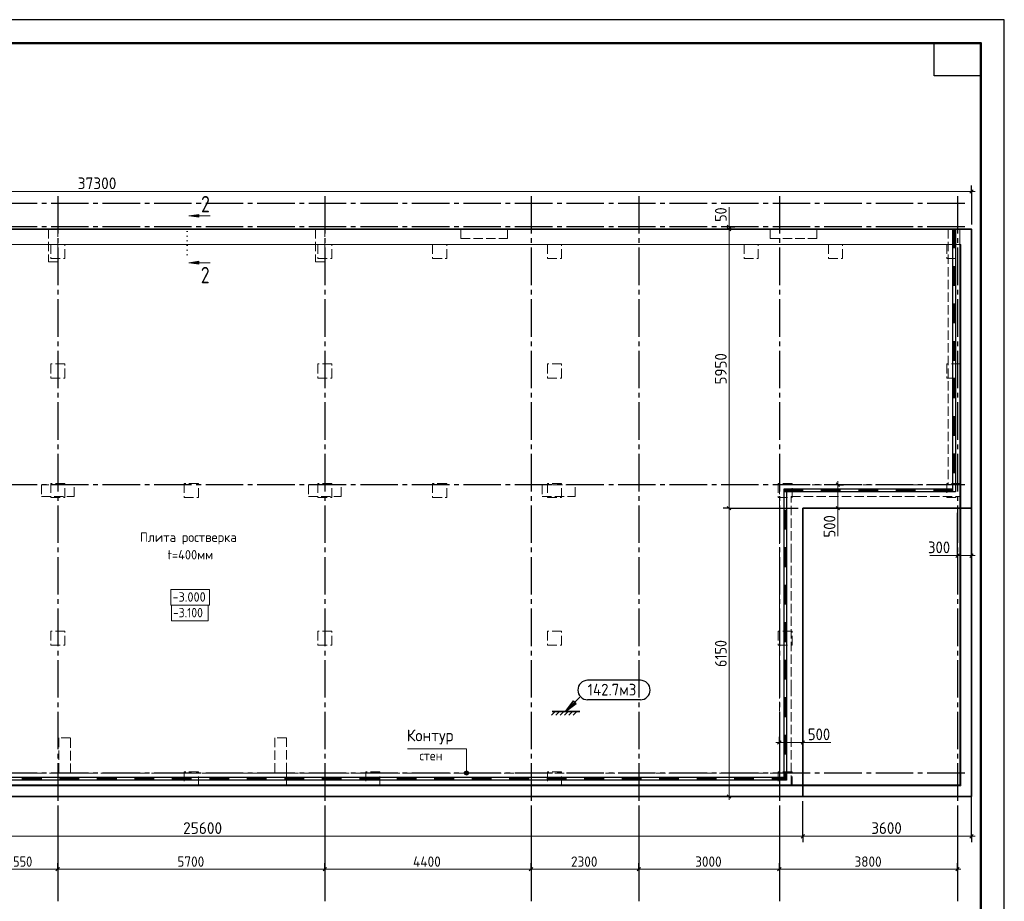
# Model space of a CAD drawing. Header units: millimetres. Extents: x 0 to 42000, y 0 to 29700.
# Tile 4 of 4: x 20987 to 42000, y 10896 to 29700. Entities that reach past the tile are written whole.
import ezdxf

# ---------------------------------------------------------------- set-up
doc = ezdxf.new("R2010")
doc.units = ezdxf.units.MM
for name, pattern in [('______2', [270, 200, -70]), ('______5', [1100, 800, -100, 100, -100]), ('______9', [100, 0, -100])]:
    doc.linetypes.add(name, pattern=pattern)
for name, color, linetype, lineweight in [('Standard', 7, 'Continuous', 25), ('ЖБ Пилон', 7, 'Continuous', 35), ('ЖБ Плита Фундамента верхний уровень', 7, 'Continuous', 35), ('ЖБ Стена верхний уровень', 7, 'Continuous', 35), ('Общий01', 7, 'Continuous', 13), ('Примечания', 7, 'Continuous', 13), ('Размерная линия_ общее', 7, 'Continuous', 13)]:
    doc.layers.add(name, color=color, linetype=linetype, lineweight=lineweight)
doc.layers.add('Оси', color=7, linetype='______5', true_color=0x656565)
doc.styles.add('ISOCPEUR', font='txt')

msp = doc.modelspace()

# ---------------------------------------------------------------- hatches: boundary and pattern name
at = {"layer": 'Standard', "linetype": 'Continuous', "lineweight": 35, "transparency": 33554687}
msp.add_hatch(color=7, dxfattribs=at).paths.add_polyline_path([(32833, 15143), (32635, 14945), (32861, 15115)])
at = {"layer": 'Общий01', "linetype": 'Continuous', "lineweight": 13, "transparency": 33554687}
for points in [[(24810, 25485), (24600, 25515), (24810, 25545)], [(24810, 24487), (24600, 24517), (24810, 24547)]]:
    msp.add_hatch(color=7, dxfattribs=at).paths.add_polyline_path(points, flags=16)
for points in [[(30547, 13670), (30502, 13670), (30486, 13654)], [(30547, 13670), (30486, 13654), (30563, 13654)], [(30502, 13670), (30547, 13670), (30525, 13677)], [(30563, 13654), (30486, 13654), (30480, 13632)], [(30563, 13654), (30480, 13632), (30570, 13632)], [(30570, 13632), (30480, 13632), (30486, 13609)], [(30570, 13632), (30486, 13609), (30563, 13609)], [(30563, 13609), (30486, 13609), (30502, 13593)], [(30563, 13609), (30502, 13593), (30547, 13593)], [(30547, 13593), (30502, 13593), (30525, 13587)]]:
    msp.add_hatch(color=7, dxfattribs=at).paths.add_polyline_path(points)

# ---------------------------------------------------------------- linework, layer by layer
at = {"layer": 'Standard', "color": 7, "linetype": 'Continuous', "lineweight": 35, "transparency": 33554687}
for p, q in [((41500, 27600), (41500, 20500)), ((41500, 27200), (41500, 20100)), ((32940, 15250), (32635, 14945)), ((32804, 15171), (32635, 14945)), ((32861, 15115), (32804, 15171)), ((32833, 15143), (32847, 15157)), ((32416, 14945), (32339, 14868)), ((32349, 14945), (32938, 14945)), ((32508, 14945), (32431, 14868)), ((32599, 14945), (32522, 14868)), ((32691, 14945), (32614, 14868)), ((32635, 14945), (32861, 15115)), ((32635, 14945), (32635, 14945)), ((32635, 14945), (32635, 14945)), ((32635, 14945), (32635, 14945)), ((32782, 14945), (32706, 14868)), ((32874, 14945), (32797, 14868))]:
    msp.add_line(p, q, dxfattribs=at)
at = {"layer": 'Standard', "color": 7, "linetype": 'Continuous', "lineweight": 50, "transparency": 33554687}
msp.add_line((41500, 27100), (41500, 23200), dxfattribs=at)
at = {"layer": 'Standard', "color": 7, "linetype": 'Continuous', "lineweight": 25, "transparency": 33554687}
for p, q in [((34233, 15610), (33108, 15610)), ((34233, 15193), (33108, 15193))]:
    msp.add_line(p, q, dxfattribs=at)
for points in [[(0, 0), (42000, 0), (42000, 29700), (0, 29700), (0, 0)], [(41500, 29200), (41500, 28500), (40500, 28500), (40500, 29200), (41500, 29200)]]:
    msp.add_lwpolyline(points, close=True, dxfattribs=at)
at = {"layer": 'Standard', "color": 7, "linetype": 'Continuous', "lineweight": 50, "transparency": 33554687}
msp.add_lwpolyline([(2000, 29200), (41500, 29200), (41500, 500), (2000, 500), (2000, 29200)], close=True, dxfattribs=at)
at = {"layer": 'Standard', "color": 7, "linetype": 'Continuous', "lineweight": 13, "transparency": 33554687}
for points in [[(41500, 29200), (2000, 29200), (2000, 6000), (41500, 6000), (41500, 29200)], [(4250, 13382), (41050, 13382), (41050, 25232), (4250, 25232), (4250, 13382)], [(4225, 13357), (41075, 13357), (41075, 24907), (4225, 24907), (4225, 13357)]]:
    msp.add_lwpolyline(points, dxfattribs=at)
at = {"layer": 'Standard', "color": 7, "linetype": 'Continuous', "lineweight": 35, "transparency": 33554687}
msp.add_lwpolyline([(4000, 13132), (41300, 13132), (41300, 25232), (4000, 25232), (4000, 13132)], dxfattribs=at)
at = {"layer": 'Standard', "color": 252, "linetype": 'Continuous', "lineweight": 18, "true_color": 0x8f8f8f, "transparency": 33554687}
msp.add_lwpolyline([(24215, 17213), (25041, 17213), (25041, 17547), (24215, 17547), (24215, 17213)], dxfattribs=at)
at = {"layer": 'Standard', "color": 7, "linetype": 'Continuous', "lineweight": 25, "transparency": 33554687}
for centre, start, end in [((33108, 15401), 90, 270), ((34233, 15401), 270, 90)]:
    msp.add_arc(centre, 208, start, end, dxfattribs=at)
at = {"layer": 'ЖБ Пилон', "color": 253, "linetype": '______2', "lineweight": 13, "true_color": 0xa0a0a0, "transparency": 33554687}
for p, q in [((21800, 25232), (21600, 25232)), ((21600, 25232), (21600, 24532)), ((21800, 24532), (21800, 25232)), ((27500, 25232), (27300, 25232)), ((27300, 25232), (27300, 24532)), ((27500, 24532), (27500, 25232)), ((31400, 25232), (30400, 25232)), ((30400, 25232), (30400, 25032)), ((31400, 25032), (31400, 25232)), ((38000, 25232), (37000, 25232)), ((37000, 25232), (37000, 25032)), ((38000, 25032), (38000, 25232)), ((30400, 25032), (31400, 25032)), ((37000, 25032), (38000, 25032)), ((21950, 24907), (21650, 24907)), ((21650, 24907), (21650, 24607)), ((21950, 24607), (21950, 24907)), ((27650, 24907), (27350, 24907)), ((27350, 24907), (27350, 24607)), ((27650, 24607), (27650, 24907)), ((30100, 24907), (29800, 24907)), ((29800, 24907), (29800, 24607)), ((30100, 24607), (30100, 24907)), ((32550, 24907), (32250, 24907)), ((32250, 24907), (32250, 24607)), ((32550, 24607), (32550, 24907)), ((36750, 24907), (36450, 24907)), ((36450, 24907), (36450, 24607)), ((36750, 24607), (36750, 24907)), ((38550, 24907), (38250, 24907)), ((38250, 24907), (38250, 24607)), ((38550, 24607), (38550, 24907)), ((41075, 24907), (40775, 24907)), ((40775, 24907), (40775, 24607)), ((41075, 24607), (41075, 24907)), ((21650, 24607), (21950, 24607)), ((27350, 24607), (27650, 24607)), ((29800, 24607), (30100, 24607)), ((32250, 24607), (32550, 24607)), ((36450, 24607), (36750, 24607)), ((38250, 24607), (38550, 24607)), ((40775, 24607), (41075, 24607)), ((21600, 24532), (21800, 24532)), ((27300, 24532), (27500, 24532)), ((21950, 22357), (21650, 22357)), ((21650, 22357), (21650, 22057)), ((21950, 22057), (21950, 22357)), ((27650, 22357), (27350, 22357)), ((27350, 22357), (27350, 22057)), ((27650, 22057), (27650, 22357)), ((32550, 22357), (32250, 22357)), ((32250, 22357), (32250, 22057)), ((32550, 22057), (32550, 22357)), ((41075, 22357), (40775, 22357)), ((40775, 22357), (40775, 22057)), ((41075, 22057), (41075, 22357)), ((21650, 22057), (21950, 22057)), ((27350, 22057), (27650, 22057)), ((32250, 22057), (32550, 22057)), ((40775, 22057), (41075, 22057)), ((22150, 19782), (21450, 19782)), ((21450, 19782), (21450, 19532)), ((21950, 19807), (21650, 19807)), ((21650, 19807), (21650, 19507)), ((21950, 19507), (21950, 19807)), ((22150, 19532), (22150, 19782)), ((24800, 19807), (24500, 19807)), ((24500, 19807), (24500, 19507)), ((24800, 19507), (24800, 19807)), ((27850, 19782), (27150, 19782)), ((27150, 19782), (27150, 19532)), ((27650, 19807), (27350, 19807)), ((27350, 19807), (27350, 19507)), ((27650, 19507), (27650, 19807)), ((27850, 19532), (27850, 19782)), ((30100, 19807), (29800, 19807)), ((29800, 19807), (29800, 19507)), ((30100, 19507), (30100, 19807)), ((32840, 19782), (32140, 19782)), ((32140, 19782), (32140, 19532)), ((32550, 19807), (32250, 19807)), ((32250, 19807), (32250, 19507)), ((32550, 19507), (32550, 19807)), ((32840, 19532), (32840, 19782)), ((37475, 19807), (37175, 19807)), ((37175, 19807), (37175, 19507)), ((37475, 19507), (37475, 19807)), ((41075, 19807), (40775, 19807)), ((40775, 19807), (40775, 19507)), ((41075, 19507), (41075, 19807)), ((21450, 19532), (22150, 19532)), ((21650, 19507), (21950, 19507)), ((24500, 19507), (24800, 19507)), ((27150, 19532), (27850, 19532)), ((27350, 19507), (27650, 19507)), ((29800, 19507), (30100, 19507)), ((32140, 19532), (32840, 19532)), ((32250, 19507), (32550, 19507)), ((37175, 19507), (37475, 19507)), ((40775, 19507), (41075, 19507)), ((21950, 16657), (21650, 16657)), ((21650, 16657), (21650, 16357)), ((21950, 16357), (21950, 16657)), ((27650, 16657), (27350, 16657)), ((27350, 16657), (27350, 16357)), ((27650, 16357), (27650, 16657)), ((32550, 16657), (32250, 16657)), ((32250, 16657), (32250, 16357)), ((32550, 16357), (32550, 16657)), ((37475, 16657), (37175, 16657)), ((37175, 16657), (37175, 16357)), ((37475, 16357), (37475, 16657)), ((21650, 16357), (21950, 16357)), ((27350, 16357), (27650, 16357)), ((32250, 16357), (32550, 16357)), ((37175, 16357), (37475, 16357)), ((24800, 13657), (24500, 13657)), ((24500, 13657), (24500, 13357)), ((24800, 13357), (24800, 13657)), ((28675, 13657), (28375, 13657)), ((28375, 13657), (28375, 13357)), ((28675, 13357), (28675, 13657)), ((32550, 13657), (32250, 13657)), ((32250, 13657), (32250, 13357)), ((32550, 13357), (32550, 13657)), ((37475, 13657), (37175, 13657)), ((37175, 13657), (37175, 13357)), ((37475, 13357), (37475, 13657)), ((24500, 13357), (24800, 13357)), ((28375, 13357), (28675, 13357)), ((32250, 13357), (32550, 13357)), ((37175, 13357), (37475, 13357))]:
    msp.add_line(p, q, dxfattribs=at)
at = {"layer": 'ЖБ Плита Фундамента верхний уровень', "color": 7, "linetype": 'Continuous', "lineweight": 35, "transparency": 33554687}
for p, q in [((41300, 25232), (4000, 25232)), ((41300, 19282), (41300, 25232)), ((37700, 13132), (37700, 19282)), ((37700, 19282), (41300, 19282)), ((12100, 13132), (37700, 13132))]:
    msp.add_line(p, q, dxfattribs=at)
at = {"layer": 'ЖБ Стена верхний уровень', "color": 253, "linetype": '______2', "lineweight": 13, "true_color": 0xa0a0a0, "transparency": 33554687}
for p, q in [((41050, 25232), (40800, 25232)), ((40800, 25232), (40800, 19782)), ((41050, 19782), (41050, 25232)), ((40800, 19782), (37200, 19782)), ((37200, 19782), (37200, 19532)), ((41050, 19532), (41050, 19782)), ((37200, 19532), (37200, 18322)), ((37450, 19532), (41050, 19532)), ((37450, 18322), (37450, 19532)), ((37200, 18322), (37200, 15422)), ((37450, 15422), (37450, 18322)), ((37200, 15422), (37200, 13632)), ((37450, 13382), (37450, 15422)), ((21820, 14382), (21820, 13632)), ((22070, 14382), (21820, 14382)), ((22070, 13632), (22070, 14382)), ((26430, 14382), (26430, 13632)), ((26680, 14382), (26430, 14382)), ((26680, 13382), (26680, 14382)), ((21820, 13632), (18712, 13632)), ((26430, 13632), (22070, 13632)), ((37200, 13632), (26680, 13632)), ((26680, 13632), (26680, 13382)), ((18712, 13382), (21820, 13382)), ((21820, 13382), (22070, 13382)), ((22070, 13382), (26430, 13382)), ((26430, 13382), (26680, 13382)), ((26680, 13382), (37200, 13382)), ((37200, 13382), (37450, 13382))]:
    msp.add_line(p, q, dxfattribs=at)
at = {"layer": 'Общий01', "color": 7, "linetype": 'Continuous', "lineweight": 13, "transparency": 33554687}
for p, q in [((24600, 25515), (24810, 25545)), ((24600, 25515), (25050, 25515)), ((24600, 25515), (24600, 25515)), ((24600, 25515), (24600, 25515)), ((24600, 25515), (24600, 25515)), ((24810, 25485), (24600, 25515)), ((24810, 25545), (24810, 25485)), ((24810, 25515), (24825, 25515)), ((24600, 24517), (24810, 24547)), ((24600, 24517), (25050, 24517)), ((24600, 24517), (24600, 24517)), ((24600, 24517), (24600, 24517)), ((24600, 24517), (24600, 24517)), ((24810, 24487), (24600, 24517)), ((24810, 24547), (24810, 24487)), ((24810, 24517), (24825, 24517)), ((30525, 13677), (30525, 13677)), ((30480, 13632), (30480, 13632)), ((30525, 13587), (30525, 13587)), ((30570, 13632), (30570, 13632))]:
    msp.add_line(p, q, dxfattribs=at)
at = {"layer": 'Общий01', "color": 7, "linetype": '______9', "lineweight": 13, "transparency": 33554687}
msp.add_line((24564, 24684), (24564, 25323), dxfattribs=at)
at = {"layer": 'Общий01', "color": 251, "linetype": 'Continuous', "lineweight": -3, "true_color": 0x494949, "transparency": 33554687}
for p, q in [((40895, 25232), (40895, 24432)), ((40955, 25232), (40895, 25232)), ((40907, 25232), (40907, 24832)), ((40919, 25232), (40919, 24832)), ((40931, 25232), (40931, 24832)), ((40943, 25232), (40943, 24832)), ((40955, 25232), (40955, 24432)), ((40955, 24832), (40895, 24832)), ((40895, 24432), (40895, 23632)), ((40955, 24432), (40895, 24432)), ((40955, 24432), (40895, 24432)), ((40907, 24432), (40907, 24032)), ((40919, 24432), (40919, 24032)), ((40931, 24432), (40931, 24032)), ((40943, 24432), (40943, 24032)), ((40955, 24432), (40955, 23632)), ((40955, 24032), (40895, 24032)), ((40895, 23632), (40895, 22832)), ((40955, 23632), (40895, 23632)), ((40955, 23632), (40895, 23632)), ((40907, 23632), (40907, 23232)), ((40919, 23632), (40919, 23232)), ((40931, 23632), (40931, 23232)), ((40943, 23632), (40943, 23232)), ((40955, 23632), (40955, 22832)), ((40955, 23232), (40895, 23232)), ((40895, 22832), (40895, 22032)), ((40955, 22832), (40895, 22832)), ((40955, 22832), (40895, 22832)), ((40907, 22832), (40907, 22432)), ((40919, 22832), (40919, 22432)), ((40931, 22832), (40931, 22432)), ((40943, 22832), (40943, 22432)), ((40955, 22832), (40955, 22032)), ((40955, 22432), (40895, 22432)), ((40895, 22032), (40895, 21232)), ((40955, 22032), (40895, 22032)), ((40955, 22032), (40895, 22032)), ((40907, 22032), (40907, 21632)), ((40919, 22032), (40919, 21632)), ((40931, 22032), (40931, 21632)), ((40943, 22032), (40943, 21632)), ((40955, 22032), (40955, 21232)), ((40955, 21632), (40895, 21632)), ((40895, 21232), (40895, 20432)), ((40955, 21232), (40895, 21232)), ((40955, 21232), (40895, 21232)), ((40907, 21232), (40907, 20832)), ((40919, 21232), (40919, 20832)), ((40931, 21232), (40931, 20832)), ((40943, 21232), (40943, 20832)), ((40955, 21232), (40955, 20432)), ((40955, 20832), (40895, 20832)), ((40895, 20432), (40895, 19687)), ((40955, 20432), (40895, 20432)), ((40955, 20432), (40895, 20432)), ((40907, 20432), (40907, 20032)), ((40919, 20432), (40919, 20032)), ((40931, 20432), (40931, 20032)), ((40943, 20432), (40943, 20032)), ((40955, 20432), (40955, 19632)), ((40955, 20032), (40895, 20032)), ((37700, 19687), (37295, 19687)), ((37295, 19687), (37295, 19232)), ((37350, 19632), (37295, 19632)), ((37300, 19682), (37300, 19687)), ((37700, 19675), (37307, 19675)), ((37307, 19675), (37307, 19632)), ((37700, 19663), (37319, 19663)), ((37319, 19663), (37319, 19632)), ((37700, 19651), (37331, 19651)), ((37331, 19651), (37331, 19632)), ((37700, 19639), (37343, 19639)), ((37343, 19639), (37343, 19632)), ((37700, 19627), (37355, 19627)), ((37355, 19627), (37355, 19232)), ((38500, 19687), (37700, 19687)), ((37700, 19627), (37700, 19687)), ((37700, 19627), (37700, 19687)), ((38500, 19627), (37700, 19627)), ((38100, 19627), (38100, 19687)), ((38500, 19675), (38100, 19675)), ((38500, 19663), (38100, 19663)), ((38500, 19651), (38100, 19651)), ((38500, 19639), (38100, 19639)), ((39300, 19687), (38500, 19687)), ((38500, 19627), (38500, 19687)), ((38500, 19627), (38500, 19687)), ((39300, 19627), (38500, 19627)), ((38900, 19627), (38900, 19687)), ((39300, 19675), (38900, 19675)), ((39300, 19663), (38900, 19663)), ((39300, 19651), (38900, 19651)), ((39300, 19639), (38900, 19639)), ((40100, 19687), (39300, 19687)), ((39300, 19627), (39300, 19687)), ((39300, 19627), (39300, 19687)), ((40100, 19627), (39300, 19627)), ((39700, 19627), (39700, 19687)), ((40100, 19675), (39700, 19675)), ((40100, 19663), (39700, 19663)), ((40100, 19651), (39700, 19651)), ((40100, 19639), (39700, 19639)), ((40895, 19687), (40100, 19687)), ((40100, 19627), (40100, 19687)), ((40100, 19627), (40100, 19687)), ((40900, 19627), (40100, 19627)), ((40500, 19627), (40500, 19687)), ((40900, 19675), (40500, 19675)), ((40900, 19663), (40500, 19663)), ((40900, 19651), (40500, 19651)), ((40900, 19639), (40500, 19639)), ((40900, 19627), (40900, 19682)), ((40900, 19627), (40900, 19682)), ((40955, 19627), (40900, 19627)), ((40955, 19632), (40950, 19632)), ((40955, 19632), (40950, 19632)), ((40955, 19632), (40955, 19627)), ((37295, 19232), (37295, 18432)), ((37355, 19232), (37295, 19232)), ((37355, 19232), (37295, 19232)), ((37307, 19232), (37307, 18832)), ((37319, 19232), (37319, 18832)), ((37331, 19232), (37331, 18832)), ((37343, 19232), (37343, 18832)), ((37355, 19232), (37355, 18432)), ((37355, 18832), (37295, 18832)), ((37295, 18432), (37295, 17632)), ((37355, 18432), (37295, 18432)), ((37355, 18432), (37295, 18432)), ((37307, 18432), (37307, 18032)), ((37319, 18432), (37319, 18032)), ((37331, 18432), (37331, 18032)), ((37343, 18432), (37343, 18032)), ((37355, 18432), (37355, 17632)), ((37355, 18032), (37295, 18032)), ((37295, 17632), (37295, 16832)), ((37355, 17632), (37295, 17632)), ((37355, 17632), (37295, 17632)), ((37307, 17632), (37307, 17232)), ((37319, 17632), (37319, 17232)), ((37331, 17632), (37331, 17232)), ((37343, 17632), (37343, 17232)), ((37355, 17632), (37355, 16832)), ((37355, 17232), (37295, 17232)), ((37295, 16832), (37295, 16032)), ((37355, 16832), (37295, 16832)), ((37355, 16832), (37295, 16832)), ((37307, 16832), (37307, 16432)), ((37319, 16832), (37319, 16432)), ((37331, 16832), (37331, 16432)), ((37343, 16832), (37343, 16432)), ((37355, 16832), (37355, 16032)), ((37355, 16432), (37295, 16432)), ((37295, 16032), (37295, 15232)), ((37355, 16032), (37295, 16032)), ((37355, 16032), (37295, 16032)), ((37307, 16032), (37307, 15632)), ((37319, 16032), (37319, 15632)), ((37331, 16032), (37331, 15632)), ((37343, 16032), (37343, 15632)), ((37355, 16032), (37355, 15232)), ((37355, 15632), (37295, 15632)), ((37295, 15232), (37295, 14432)), ((37355, 15232), (37295, 15232)), ((37355, 15232), (37295, 15232)), ((37307, 15232), (37307, 14832)), ((37319, 15232), (37319, 14832)), ((37331, 15232), (37331, 14832)), ((37343, 15232), (37343, 14832)), ((37355, 15232), (37355, 14432)), ((37355, 14832), (37295, 14832)), ((37295, 14432), (37295, 13632)), ((37355, 14432), (37295, 14432)), ((37355, 14432), (37295, 14432)), ((37307, 14432), (37307, 14032)), ((37319, 14432), (37319, 14032)), ((37331, 14432), (37331, 14032)), ((37343, 14432), (37343, 14032)), ((37355, 14432), (37355, 13632)), ((37355, 14032), (37295, 14032)), ((21450, 13537), (20650, 13537)), ((21450, 13477), (20650, 13477)), ((21050, 13477), (21050, 13537)), ((21450, 13525), (21050, 13525)), ((21450, 13513), (21050, 13513)), ((21450, 13501), (21050, 13501)), ((21450, 13489), (21050, 13489)), ((22250, 13537), (21450, 13537)), ((21450, 13477), (21450, 13537)), ((21450, 13477), (21450, 13537)), ((22250, 13477), (21450, 13477)), ((21850, 13477), (21850, 13537)), ((22250, 13525), (21850, 13525)), ((22250, 13513), (21850, 13513)), ((22250, 13501), (21850, 13501)), ((22250, 13489), (21850, 13489)), ((23050, 13537), (22250, 13537)), ((22250, 13477), (22250, 13537)), ((22250, 13477), (22250, 13537)), ((23050, 13477), (22250, 13477)), ((22650, 13477), (22650, 13537)), ((23050, 13525), (22650, 13525)), ((23050, 13513), (22650, 13513)), ((23050, 13501), (22650, 13501)), ((23050, 13489), (22650, 13489)), ((23850, 13537), (23050, 13537)), ((23050, 13477), (23050, 13537)), ((23050, 13477), (23050, 13537)), ((23850, 13477), (23050, 13477)), ((23450, 13477), (23450, 13537)), ((23850, 13525), (23450, 13525)), ((23850, 13513), (23450, 13513)), ((23850, 13501), (23450, 13501)), ((23850, 13489), (23450, 13489)), ((24650, 13537), (23850, 13537)), ((23850, 13477), (23850, 13537)), ((23850, 13477), (23850, 13537)), ((24650, 13477), (23850, 13477)), ((24250, 13477), (24250, 13537)), ((24650, 13525), (24250, 13525)), ((24650, 13513), (24250, 13513)), ((24650, 13501), (24250, 13501)), ((24650, 13489), (24250, 13489)), ((25450, 13537), (24650, 13537)), ((24650, 13477), (24650, 13537)), ((24650, 13477), (24650, 13537)), ((25450, 13477), (24650, 13477)), ((25050, 13477), (25050, 13537)), ((25450, 13525), (25050, 13525)), ((25450, 13513), (25050, 13513)), ((25450, 13501), (25050, 13501)), ((25450, 13489), (25050, 13489)), ((26250, 13537), (25450, 13537)), ((25450, 13477), (25450, 13537)), ((25450, 13477), (25450, 13537)), ((26250, 13477), (25450, 13477)), ((25850, 13477), (25850, 13537)), ((26250, 13525), (25850, 13525)), ((26250, 13513), (25850, 13513)), ((26250, 13501), (25850, 13501)), ((26250, 13489), (25850, 13489)), ((27050, 13537), (26250, 13537)), ((26250, 13477), (26250, 13537)), ((26250, 13477), (26250, 13537)), ((27050, 13477), (26250, 13477)), ((26650, 13477), (26650, 13537)), ((27050, 13525), (26650, 13525)), ((27050, 13513), (26650, 13513)), ((27050, 13501), (26650, 13501)), ((27050, 13489), (26650, 13489)), ((27850, 13537), (27050, 13537)), ((27050, 13477), (27050, 13537)), ((27050, 13477), (27050, 13537)), ((27850, 13477), (27050, 13477)), ((27450, 13477), (27450, 13537)), ((27850, 13525), (27450, 13525)), ((27850, 13513), (27450, 13513)), ((27850, 13501), (27450, 13501)), ((27850, 13489), (27450, 13489)), ((28650, 13537), (27850, 13537)), ((27850, 13477), (27850, 13537)), ((27850, 13477), (27850, 13537)), ((28650, 13477), (27850, 13477)), ((28250, 13477), (28250, 13537)), ((28650, 13525), (28250, 13525)), ((28650, 13513), (28250, 13513)), ((28650, 13501), (28250, 13501)), ((28650, 13489), (28250, 13489)), ((29450, 13537), (28650, 13537)), ((28650, 13477), (28650, 13537)), ((28650, 13477), (28650, 13537)), ((29450, 13477), (28650, 13477)), ((29050, 13477), (29050, 13537)), ((29450, 13525), (29050, 13525)), ((29450, 13513), (29050, 13513)), ((29450, 13501), (29050, 13501)), ((29450, 13489), (29050, 13489)), ((30250, 13537), (29450, 13537)), ((29450, 13477), (29450, 13537)), ((29450, 13477), (29450, 13537)), ((30250, 13477), (29450, 13477)), ((29850, 13477), (29850, 13537)), ((30250, 13525), (29850, 13525)), ((30250, 13513), (29850, 13513)), ((30250, 13501), (29850, 13501)), ((30250, 13489), (29850, 13489)), ((31050, 13537), (30250, 13537)), ((30250, 13477), (30250, 13537)), ((30250, 13477), (30250, 13537)), ((31050, 13477), (30250, 13477)), ((30650, 13477), (30650, 13537)), ((31050, 13525), (30650, 13525)), ((31050, 13513), (30650, 13513)), ((31050, 13501), (30650, 13501)), ((31050, 13489), (30650, 13489)), ((31850, 13537), (31050, 13537)), ((31050, 13477), (31050, 13537)), ((31050, 13477), (31050, 13537)), ((31850, 13477), (31050, 13477)), ((31450, 13477), (31450, 13537)), ((31850, 13525), (31450, 13525)), ((31850, 13513), (31450, 13513)), ((31850, 13501), (31450, 13501)), ((31850, 13489), (31450, 13489)), ((32650, 13537), (31850, 13537)), ((31850, 13477), (31850, 13537)), ((31850, 13477), (31850, 13537)), ((32650, 13477), (31850, 13477)), ((32250, 13477), (32250, 13537)), ((32650, 13525), (32250, 13525)), ((32650, 13513), (32250, 13513)), ((32650, 13501), (32250, 13501)), ((32650, 13489), (32250, 13489)), ((33450, 13537), (32650, 13537)), ((32650, 13477), (32650, 13537)), ((32650, 13477), (32650, 13537)), ((33450, 13477), (32650, 13477)), ((33050, 13477), (33050, 13537)), ((33450, 13525), (33050, 13525)), ((33450, 13513), (33050, 13513)), ((33450, 13501), (33050, 13501)), ((33450, 13489), (33050, 13489)), ((34250, 13537), (33450, 13537)), ((33450, 13477), (33450, 13537)), ((33450, 13477), (33450, 13537)), ((34250, 13477), (33450, 13477)), ((33850, 13477), (33850, 13537)), ((34250, 13525), (33850, 13525)), ((34250, 13513), (33850, 13513)), ((34250, 13501), (33850, 13501)), ((34250, 13489), (33850, 13489)), ((35050, 13537), (34250, 13537)), ((34250, 13477), (34250, 13537)), ((34250, 13477), (34250, 13537)), ((35050, 13477), (34250, 13477)), ((34650, 13477), (34650, 13537)), ((35050, 13525), (34650, 13525)), ((35050, 13513), (34650, 13513)), ((35050, 13501), (34650, 13501)), ((35050, 13489), (34650, 13489)), ((35850, 13537), (35050, 13537)), ((35050, 13477), (35050, 13537)), ((35050, 13477), (35050, 13537)), ((35850, 13477), (35050, 13477)), ((35450, 13477), (35450, 13537)), ((35850, 13525), (35450, 13525)), ((35850, 13513), (35450, 13513)), ((35850, 13501), (35450, 13501)), ((35850, 13489), (35450, 13489)), ((36650, 13537), (35850, 13537)), ((35850, 13477), (35850, 13537)), ((35850, 13477), (35850, 13537)), ((36650, 13477), (35850, 13477)), ((36250, 13477), (36250, 13537)), ((36650, 13525), (36250, 13525)), ((36650, 13513), (36250, 13513)), ((36650, 13501), (36250, 13501)), ((36650, 13489), (36250, 13489)), ((37295, 13537), (36650, 13537)), ((36650, 13477), (36650, 13537)), ((36650, 13477), (36650, 13537)), ((37355, 13477), (36650, 13477)), ((37050, 13477), (37050, 13537)), ((37307, 13525), (37050, 13525)), ((37319, 13513), (37050, 13513)), ((37331, 13501), (37050, 13501)), ((37343, 13489), (37050, 13489)), ((37295, 13632), (37295, 13537)), ((37355, 13632), (37295, 13632)), ((37355, 13632), (37295, 13632)), ((37307, 13632), (37307, 13525)), ((37319, 13632), (37319, 13513)), ((37331, 13632), (37331, 13501)), ((37343, 13632), (37343, 13489)), ((37355, 13632), (37355, 13477))]:
    msp.add_line(p, q, dxfattribs=at)
at = {"layer": 'Общий01', "color": 7, "linetype": 'Continuous', "lineweight": 18, "transparency": 33554687}
msp.add_lwpolyline([(24225, 16880), (25011, 16880), (25011, 17213), (24225, 17213), (24225, 16880)], dxfattribs=at)
at = {"layer": 'Общий01', "color": 7, "linetype": 'Continuous', "lineweight": 13, "transparency": 33554687}
msp.add_lwpolyline([(29265, 14147), (30525, 14147), (30525, 13632)], dxfattribs=at)
msp.add_circle((30525, 13632), 45, dxfattribs=at)
at = {"layer": 'Оси', "color": 8, "linetype": '______5', "lineweight": -3, "transparency": 33554687}
for p, q in [((21800, 25939), (21800, 12896)), ((27500, 25939), (27500, 12896)), ((31900, 25939), (31900, 12896)), ((34200, 25939), (34200, 12896)), ((37200, 25939), (37200, 12896)), ((41000, 25939), (41000, 12896)), ((41157, 25782), (3764, 25782)), ((41157, 25282), (3764, 25282)), ((41157, 19782), (3764, 19782)), ((41157, 13632), (3764, 13632))]:
    msp.add_line(p, q, dxfattribs=at)
at = {"layer": 'Оси', "color": 7, "linetype": 'Continuous', "lineweight": 25, "transparency": 33554687}
for p, q in [((21800, 12896), (21800, 10896)), ((27500, 12896), (27500, 10896)), ((31900, 12896), (31900, 10896)), ((34200, 12896), (34200, 10896)), ((37200, 12896), (37200, 10896)), ((41000, 12896), (41000, 10896))]:
    msp.add_line(p, q, dxfattribs=at)
at = {"layer": 'Примечания', "color": 7, "linetype": 'Continuous', "lineweight": 13, "transparency": 33554687}
for p, q in [((36125, 25282), (36125, 25702)), ((38446, 19282), (38446, 18682)), ((41000, 18270), (40410, 18270)), ((37700, 14282), (38300, 14282))]:
    msp.add_line(p, q, dxfattribs=at)
at = {"layer": 'Размерная линия_ общее', "color": 7, "linetype": 'Continuous', "lineweight": 25, "transparency": 33554687}
for p, q in [((41262, 25999), (41337, 26074)), ((36087, 25319), (36162, 25244)), ((36087, 25269), (36162, 25194)), ((38409, 19819), (38484, 19744)), ((36087, 19319), (36162, 19244)), ((38409, 19319), (38484, 19244)), ((41037, 18307), (40962, 18232)), ((41337, 18307), (41262, 18232)), ((37162, 14245), (37237, 14320)), ((37662, 14245), (37737, 14320)), ((36087, 13169), (36162, 13094)), ((37662, 12245), (37737, 12320)), ((41262, 12245), (41337, 12320)), ((21762, 11544), (21837, 11619)), ((27462, 11544), (27537, 11619)), ((31862, 11544), (31937, 11619)), ((34162, 11544), (34237, 11619)), ((37162, 11544), (37237, 11619)), ((40962, 11544), (41037, 11619))]:
    msp.add_line(p, q, dxfattribs=at)
at = {"layer": 'Размерная линия_ общее', "color": 253, "linetype": 'Continuous', "lineweight": -3, "true_color": 0xa0a0a0, "transparency": 33554687}
for p, q in [((41300, 26036), (41300, 26161)), ((41300, 26036), (41300, 25911)), ((41300, 26036), (41300, 25332)), ((36125, 25282), (36000, 25282)), ((36125, 25232), (36000, 25232)), ((36125, 25282), (36250, 25282)), ((36125, 25282), (36131, 25282)), ((36125, 25232), (36250, 25232)), ((36125, 25232), (36125, 25232)), ((38446, 19782), (38321, 19782)), ((38446, 19782), (38571, 19782)), ((36125, 19282), (36000, 19282)), ((36125, 19282), (36250, 19282)), ((36125, 19282), (37600, 19282)), ((38446, 19282), (38321, 19282)), ((38446, 19282), (38571, 19282)), ((41000, 18270), (41000, 19182)), ((41300, 12282), (41300, 19182)), ((41300, 18270), (41300, 19182)), ((41000, 18270), (41000, 18395)), ((41300, 18270), (41300, 18395)), ((41000, 18270), (41000, 18145)), ((41300, 18270), (41300, 18145)), ((37200, 14282), (37200, 14407)), ((37700, 14282), (37700, 14407)), ((37200, 14282), (37200, 14157)), ((37200, 14282), (37200, 13232)), ((37700, 14282), (37700, 14157)), ((37700, 14282), (37700, 13232)), ((36125, 13132), (36000, 13132)), ((36125, 13132), (36250, 13132)), ((36125, 13132), (37600, 13132)), ((37700, 12282), (37700, 12407)), ((41300, 12282), (41300, 12407)), ((37700, 12282), (37700, 12157)), ((41300, 12282), (41300, 12157)), ((21800, 11582), (21800, 11707)), ((21800, 11582), (21800, 11457)), ((21800, 11582), (21800, 11096)), ((27500, 11582), (27500, 11707)), ((27500, 11582), (27500, 11457)), ((27500, 11582), (27500, 11096)), ((31900, 11582), (31900, 11707)), ((31900, 11582), (31900, 11457)), ((31900, 11582), (31900, 11096)), ((34200, 11582), (34200, 11707)), ((34200, 11582), (34200, 11457)), ((34200, 11582), (34200, 11096)), ((37200, 11582), (37200, 11707)), ((37200, 11582), (37200, 11457)), ((37200, 11582), (37200, 11096)), ((41000, 11582), (41000, 11707)), ((41000, 11582), (41000, 11457)), ((41000, 11582), (41000, 11096))]:
    msp.add_line(p, q, dxfattribs=at)
at = {"layer": 'Размерная линия_ общее', "color": 7, "linetype": 'Continuous', "lineweight": 13, "transparency": 33554687}
for p, q in [((4000, 26036), (41300, 26036)), ((41300, 26036), (41375, 26036)), ((36125, 25282), (36125, 25357)), ((36125, 25282), (36125, 25232)), ((36125, 25232), (36125, 19282)), ((38446, 19782), (38446, 19857)), ((38446, 19782), (38446, 19282)), ((36125, 19282), (36125, 13132)), ((38446, 19282), (38446, 19207)), ((41000, 18270), (40925, 18270)), ((41300, 18270), (41000, 18270)), ((41300, 18270), (41375, 18270)), ((37200, 14282), (37125, 14282)), ((37200, 14282), (37700, 14282)), ((37700, 14282), (37775, 14282)), ((36125, 13132), (36125, 13057)), ((12100, 12282), (37700, 12282)), ((37700, 12282), (41300, 12282)), ((41300, 12282), (41375, 12282)), ((20250, 11582), (21800, 11582)), ((21800, 11582), (27500, 11582)), ((27500, 11582), (31900, 11582)), ((31900, 11582), (34200, 11582)), ((34200, 11582), (37200, 11582)), ((37200, 11582), (41000, 11582)), ((41000, 11582), (41075, 11582))]:
    msp.add_line(p, q, dxfattribs=at)
at = {"layer": 'Размерная линия_ общее', "color": 253, "linetype": 'Continuous', "lineweight": -3, "true_color": 0xa0a0a0, "transparency": 33554687}
msp.add_lwpolyline([(37700, 12282), (37700, 12295), (37700, 12295), (37700, 13032)], dxfattribs=at)

# ---------------------------------------------------------------- texts
at = {"layer": 'Standard', "color": 252, "linetype": 'Continuous', "lineweight": 18, "true_color": 0x8f8f8f, "transparency": 33554687, "insert": (24248, 17287), "char_height": 200, "width": 854.29, "attachment_point": 7, "style": 'ISOCPEUR'}
msp.add_mtext('\\W0.95;-3.000', dxfattribs=at)
at = {"layer": 'Standard', "color": 7, "linetype": 'Continuous', "lineweight": 25, "transparency": 33554687, "insert": (33108, 15285), "char_height": 250, "width": 1239.02, "attachment_point": 7, "style": 'ISOCPEUR'}
msp.add_mtext('\\W0.92;142.7м3', dxfattribs=at)
at = {"layer": 'Общий01', "color": 7, "linetype": 'Continuous', "lineweight": 35, "transparency": 33554687, "char_height": 350, "attachment_point": 7, "style": 'ISOCPEUR'}
for insert, width in [((24859, 25591), 380.82), ((24853, 24078), 380.8)]:
    msp.add_mtext('\\W0.78;2', dxfattribs=dict(at, insert=insert, width=width))
at = {"layer": 'Общий01', "color": 251, "linetype": 'Continuous', "lineweight": 18, "true_color": 0x656565, "transparency": 33554687, "char_height": 200, "attachment_point": 7, "style": 'ISOCPEUR'}
for s, insert, width in [('\\W0.98;Плита ростверка', (23550, 18507), 2297.05), ('\\W0.96;t=400мм', (24140, 18187), 1115.65)]:
    msp.add_mtext(s, dxfattribs=dict(at, insert=insert, width=width))
at = {"layer": 'Общий01', "color": 7, "linetype": 'Continuous', "lineweight": 18, "transparency": 33554687, "insert": (24258, 16953), "char_height": 200, "width": 809.42, "attachment_point": 7, "style": 'ISOCPEUR'}
msp.add_mtext('\\W0.90;-3.100', dxfattribs=at)
at = {"layer": 'Общий01', "color": 7, "linetype": 'Continuous', "lineweight": 25, "transparency": 33554687, "attachment_point": 7, "style": 'ISOCPEUR'}
for s, insert, char_height, width in [('\\W0.96;Контур', (29247, 14241), 250, 1243.9), ('\\W0.94;стен', (29517, 13901), 200, 673.29)]:
    msp.add_mtext(s, dxfattribs=dict(at, insert=insert, char_height=char_height, width=width))
at = {"layer": 'Размерная линия_ общее', "color": 7, "linetype": 'Continuous', "lineweight": 25, "transparency": 33554687, "attachment_point": 7, "style": 'ISOCPEUR'}
for s, insert, char_height, width in [('\\W0.95;37300', (22225, 26086), 250, 992.45), ('\\W0.91;300', (40372, 18320), 250, 638.63), ('\\W0.91;500', (37807, 14332), 250, 638.62), ('\\W0.95;25600', (24475, 12332), 250, 992.46), ('\\W0.93;3600', (39162, 12332), 250, 816.01), ('\\W0.87;1550', (20750, 11632), 220, 666.9), ('\\W0.93;5700', (24353, 11632), 220, 718.09), ('\\W0.94;4400', (29381, 11632), 220, 762.66), ('\\W0.93;2300', (32753, 11632), 220, 718.09), ('\\W0.93;3000', (35403, 11632), 220, 718.09), ('\\W0.93;3800', (38803, 11632), 220, 718.09)]:
    msp.add_mtext(s, dxfattribs=dict(at, insert=insert, char_height=char_height, width=width))
at = {"layer": 'Размерная линия_ общее', "color": 7, "linetype": 'Continuous', "lineweight": 25, "transparency": 33554687, "char_height": 250, "attachment_point": 7, "rotation": 90, "style": 'ISOCPEUR'}
for s, insert, width in [('\\W0.87;50', (36075, 25389), 459.01), ('\\W0.93;5950', (36075, 21919), 816.01), ('\\W0.91;500', (38396, 18654), 638.61), ('\\W0.87;6150', (36075, 15894), 757.86)]:
    msp.add_mtext(s, dxfattribs=dict(at, insert=insert, width=width))

doc.saveas('drawing.dxf')
